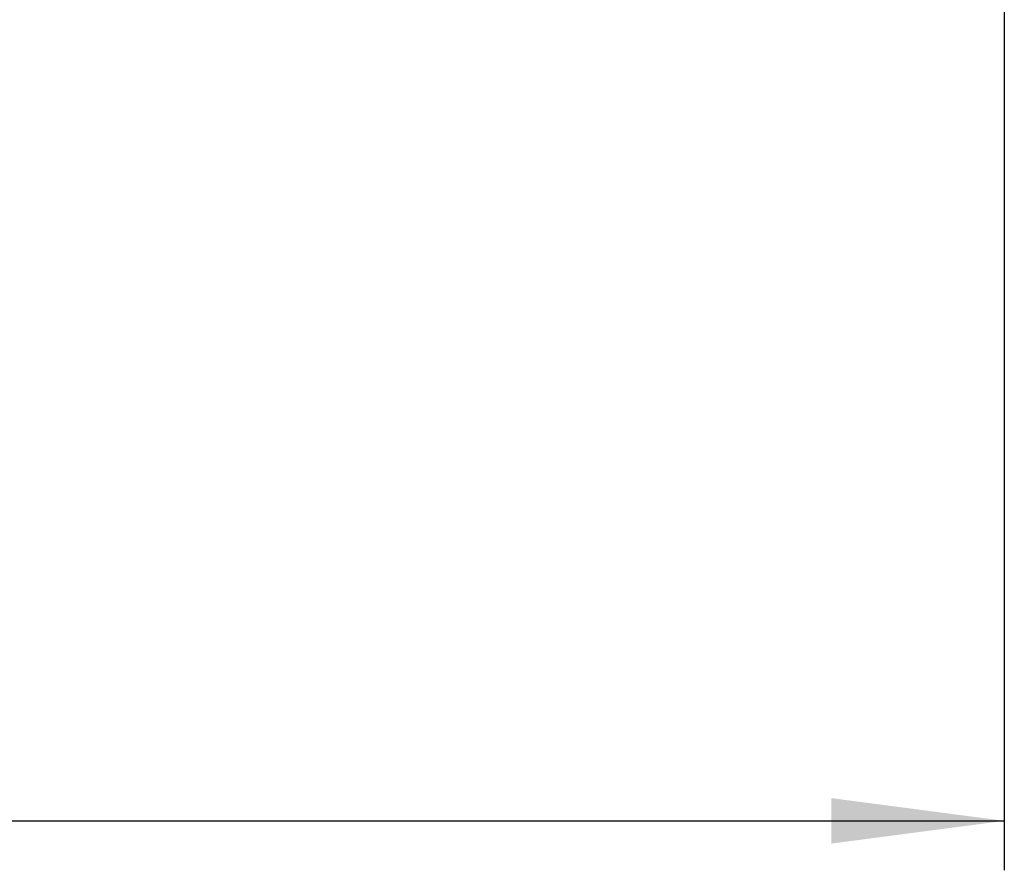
# Model space of a CAD drawing. Header units: millimetres. Extents: x 5 to 414, y 6 to 290.
# Tile 43 of 107: x 202 to 222, y 140 to 157. Entities that reach past the tile are written whole.
import ezdxf

# ---------------------------------------------------------------- set-up
doc = ezdxf.new("R2010")
doc.units = ezdxf.units.MM
doc.layers.add('SLD-0', color=7, linetype='Continuous')
doc.styles.add('SLDTEXTSTYLE0', font='TXT', dxfattribs={"width": 0.605})
doc.dimstyles.new('SLDDIMSTYLE2', dxfattribs={"dimtxt": 3.5, "dimasz": 3.5, "dimexe": 0, "dimexo": 0.0625, "dimgap": 0.875, "dimtad": 1, "dimlfac": 5, "dimrnd": 1e-09, "dimzin": 12, "dimdsep": 46, "dimtxsty": 'SLDTEXTSTYLE0', "dimsah": 1, "dimcen": 0.09, "dimadec": 0, "dimazin": 3, "dimtfac": 1, "dimtofl": 0, "dimtmove": 0, "dimatfit": 3, "dimfxl": 1, "dimfrac": 2, "dimtolj": 1, "dimtzin": 12, "dimarcsym": 0})

# ---------------------------------------------------------------- blocks, each defined once
blk = doc.blocks.new('_D_11')
at = {"layer": 'SLD-0'}
for p, q in [((221.778, 166.544), (221.778, 139.547)), ((175.078, 151.644), (175.078, 139.547)), ((175.078, 140.547), (221.778, 140.547))]:
    blk.add_line(p, q, dxfattribs=at)
for points in [[(175.078, 140.547), (178.578, 140.087), (178.578, 141.007)], [(221.778, 140.547), (218.278, 141.007), (218.278, 140.087)]]:
    blk.add_solid(points, dxfattribs=at)
at = {"layer": 'SLD-0', "insert": (192.412, 145.058), "char_height": 3.5, "attachment_point": 1, "style": 'SLDTEXTSTYLE0'}
blk.add_mtext('233,5', dxfattribs=at)

msp = doc.modelspace()

# ---------------------------------------------------------------- dimensions: what is measured, and where the dimension line sits
at = {"layer": 'SLD-0'}
dim = msp.add_linear_dim(base=(221.7776, 140.5466), p1=(175.0776, 151.6436), p2=(221.7776, 166.5436), dimstyle='SLDDIMSTYLE2', dxfattribs=at)
dim.commit()
dim.dimension.update_dxf_attribs({"geometry": '_D_11', "text_midpoint": (198.4276, 140.5466), "dimtype": 160})

doc.saveas('drawing.dxf')
